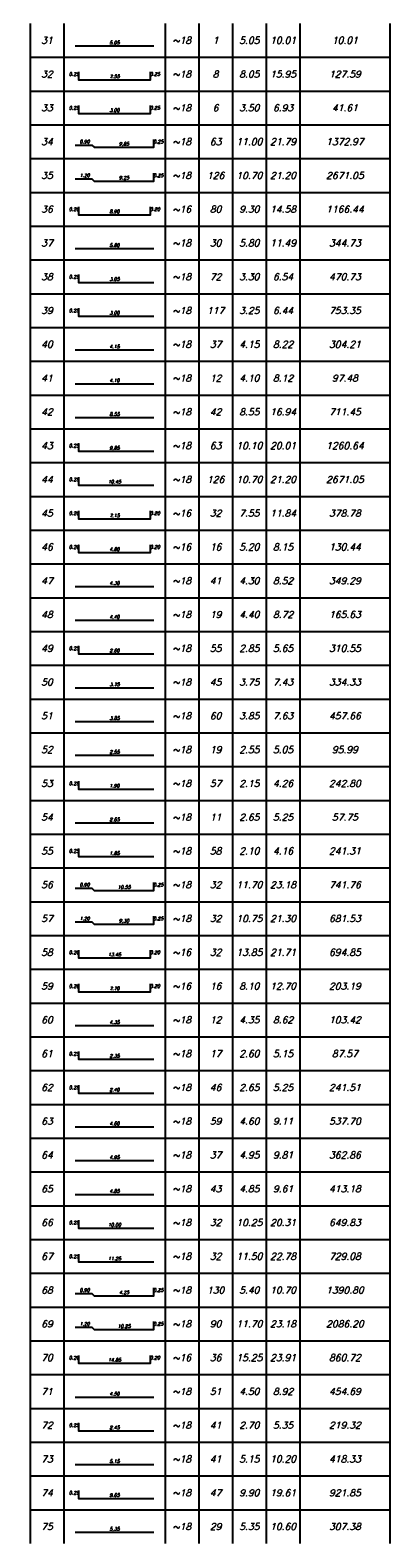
# Model space of a CAD drawing. Header units: inches. Extents: x 826 to 1034, y 702 to 834.
# Tile 47 of 93: x 890.12 to 893.54, y 805.34 to 819.64. Entities that reach past the tile are written whole.
import ezdxf
from ezdxf.enums import TextEntityAlignment as Align

# ---------------------------------------------------------------- set-up
doc = ezdxf.new("R2010")
doc.units = ezdxf.units.IN
doc.header["$MEASUREMENT"] = 0
doc.layers.add('SAZE_DRAWINGS', color=7, linetype='Continuous')
doc.styles.add('SAZE_STYLE', font='romansp.shx', dxfattribs={"oblique": 15})

msp = doc.modelspace()

# ---------------------------------------------------------------- linework, layer by layer
at = {"layer": 'SAZE_DRAWINGS', "color": 6}
for points in [[(890.1204, 819.7034), (890.1204, 819.383)], [(893.538, 819.7034), (893.538, 819.383)], [(890.1204, 819.383), (890.1204, 819.0626)], [(893.538, 819.383), (893.538, 819.0626)], [(890.1204, 819.0626), (890.1204, 818.7422)], [(893.538, 819.0626), (893.538, 818.7422)], [(890.1204, 818.7422), (890.1204, 818.4218)], [(893.538, 818.7422), (893.538, 818.4218)], [(890.1204, 818.4218), (890.1204, 818.1014)], [(893.538, 818.4218), (893.538, 818.1014)], [(890.1204, 818.1014), (890.1204, 817.7809)], [(893.538, 818.1014), (893.538, 817.7809)], [(890.1204, 817.7809), (890.1204, 817.4605)], [(893.538, 817.7809), (893.538, 817.4605)], [(890.1204, 817.4605), (890.1204, 817.1401)], [(893.538, 817.4605), (893.538, 817.1401)], [(890.1204, 817.1401), (890.1204, 816.8197)], [(893.538, 817.1401), (893.538, 816.8197)], [(890.1204, 816.8197), (890.1204, 816.4993)], [(893.538, 816.8197), (893.538, 816.4993)], [(890.1204, 816.4993), (890.1204, 816.1789)], [(893.538, 816.4993), (893.538, 816.1789)], [(890.1204, 816.1789), (890.1204, 815.8585)], [(893.538, 816.1789), (893.538, 815.8585)], [(890.1204, 815.8585), (890.1204, 815.5381)], [(893.538, 815.8585), (893.538, 815.5381)], [(890.1204, 815.5381), (890.1204, 815.2177)], [(893.538, 815.5381), (893.538, 815.2177)], [(890.1204, 815.2177), (890.1204, 814.8973)], [(893.538, 815.2177), (893.538, 814.8973)], [(890.1204, 814.8973), (890.1204, 814.5769)], [(893.538, 814.8973), (893.538, 814.5769)], [(890.1204, 814.5769), (890.1204, 814.2565)], [(893.538, 814.5769), (893.538, 814.2565)], [(890.1204, 814.2565), (890.1204, 813.9361)], [(893.538, 814.2565), (893.538, 813.9361)], [(890.1204, 813.9361), (890.1204, 813.6157)], [(893.538, 813.9361), (893.538, 813.6157)], [(890.1204, 813.6157), (890.1204, 813.2953)], [(893.538, 813.6157), (893.538, 813.2953)], [(890.1204, 813.2953), (890.1204, 812.9749)], [(893.538, 813.2953), (893.538, 812.9749)], [(890.1204, 812.9749), (890.1204, 812.6545)], [(893.538, 812.9749), (893.538, 812.6545)], [(890.1204, 812.6545), (890.1204, 812.3341)], [(893.538, 812.6545), (893.538, 812.3341)], [(890.1204, 812.3341), (890.1204, 812.0137)], [(893.538, 812.3341), (893.538, 812.0137)], [(890.1204, 812.0137), (890.1204, 811.6933)], [(893.538, 812.0137), (893.538, 811.6933)], [(890.1204, 811.6933), (890.1204, 811.3729)], [(893.538, 811.6933), (893.538, 811.3729)], [(890.1204, 811.3729), (890.1204, 811.0524)], [(893.538, 811.3729), (893.538, 811.0524)], [(890.1204, 811.0524), (890.1204, 810.732)], [(893.538, 811.0524), (893.538, 810.732)], [(890.1204, 810.732), (890.1204, 810.4116)], [(893.538, 810.732), (893.538, 810.4116)], [(890.1204, 810.4116), (890.1204, 810.0912)], [(893.538, 810.4116), (893.538, 810.0912)], [(890.1204, 810.0912), (890.1204, 809.7708)], [(893.538, 810.0912), (893.538, 809.7708)], [(890.1204, 809.7708), (890.1204, 809.4504)], [(893.538, 809.7708), (893.538, 809.4504)], [(890.1204, 809.4504), (890.1204, 809.13)], [(893.538, 809.4504), (893.538, 809.13)], [(890.1204, 809.13), (890.1204, 808.8096)], [(893.538, 809.13), (893.538, 808.8096)], [(890.1204, 808.8096), (890.1204, 808.4892)], [(893.538, 808.8096), (893.538, 808.4892)], [(890.1204, 808.4892), (890.1204, 808.1688)], [(893.538, 808.4892), (893.538, 808.1688)], [(890.1204, 808.1688), (890.1204, 807.8484)], [(893.538, 808.1688), (893.538, 807.8484)], [(890.1204, 807.8484), (890.1204, 807.528)], [(893.538, 807.8484), (893.538, 807.528)], [(890.1204, 807.528), (890.1204, 807.2076)], [(893.538, 807.528), (893.538, 807.2076)], [(890.1204, 807.2076), (890.1204, 806.8872)], [(893.538, 807.2076), (893.538, 806.8872)], [(890.1204, 806.8872), (890.1204, 806.5668)], [(893.538, 806.8872), (893.538, 806.5668)], [(890.1204, 806.5668), (890.1204, 806.2464)], [(893.538, 806.5668), (893.538, 806.2464)], [(890.1204, 806.2464), (890.1204, 805.926)], [(893.538, 806.2464), (893.538, 805.926)], [(890.1204, 805.926), (890.1204, 805.6056)], [(893.538, 805.926), (893.538, 805.6056)], [(890.1204, 805.6056), (890.1204, 805.2852)], [(893.538, 805.6056), (893.538, 805.2852)]]:
    msp.add_lwpolyline(points, dxfattribs=at)
at = {"layer": 'SAZE_DRAWINGS', "color": 2}
for points in [[(890.4408, 819.7034), (890.4408, 819.383)], [(891.402, 819.7034), (891.402, 819.383)], [(891.7224, 819.7034), (891.7224, 819.383)], [(892.0428, 819.7034), (892.0428, 819.383)], [(892.3632, 819.7034), (892.3632, 819.383)], [(892.6836, 819.7034), (892.6836, 819.383)], [(890.4408, 819.383), (890.4408, 819.0626)], [(891.402, 819.383), (891.402, 819.0626)], [(891.7224, 819.383), (891.7224, 819.0626)], [(892.0428, 819.383), (892.0428, 819.0626)], [(892.3632, 819.383), (892.3632, 819.0626)], [(892.6836, 819.383), (892.6836, 819.0626)], [(890.4408, 819.0626), (890.4408, 818.7422)], [(891.402, 819.0626), (891.402, 818.7422)], [(891.7224, 819.0626), (891.7224, 818.7422)], [(892.0428, 819.0626), (892.0428, 818.7422)], [(892.3632, 819.0626), (892.3632, 818.7422)], [(892.6836, 819.0626), (892.6836, 818.7422)], [(890.4408, 818.7422), (890.4408, 818.4218)], [(891.402, 818.7422), (891.402, 818.4218)], [(891.7224, 818.7422), (891.7224, 818.4218)], [(892.0428, 818.7422), (892.0428, 818.4218)], [(892.3632, 818.7422), (892.3632, 818.4218)], [(892.6836, 818.7422), (892.6836, 818.4218)], [(890.4408, 818.4218), (890.4408, 818.1014)], [(891.402, 818.4218), (891.402, 818.1014)], [(891.7224, 818.4218), (891.7224, 818.1014)], [(892.0428, 818.4218), (892.0428, 818.1014)], [(892.3632, 818.4218), (892.3632, 818.1014)], [(892.6836, 818.4218), (892.6836, 818.1014)], [(890.4408, 818.1014), (890.4408, 817.7809)], [(891.402, 818.1014), (891.402, 817.7809)], [(891.7224, 818.1014), (891.7224, 817.7809)], [(892.0428, 818.1014), (892.0428, 817.7809)], [(892.3632, 818.1014), (892.3632, 817.7809)], [(892.6836, 818.1014), (892.6836, 817.7809)], [(890.4408, 817.7809), (890.4408, 817.4605)], [(891.402, 817.7809), (891.402, 817.4605)], [(891.7224, 817.7809), (891.7224, 817.4605)], [(892.0428, 817.7809), (892.0428, 817.4605)], [(892.3632, 817.7809), (892.3632, 817.4605)], [(892.6836, 817.7809), (892.6836, 817.4605)], [(890.4408, 817.4605), (890.4408, 817.1401)], [(891.402, 817.4605), (891.402, 817.1401)], [(891.7224, 817.4605), (891.7224, 817.1401)], [(892.0428, 817.4605), (892.0428, 817.1401)], [(892.3632, 817.4605), (892.3632, 817.1401)], [(892.6836, 817.4605), (892.6836, 817.1401)], [(890.4408, 817.1401), (890.4408, 816.8197)], [(891.402, 817.1401), (891.402, 816.8197)], [(891.7224, 817.1401), (891.7224, 816.8197)], [(892.0428, 817.1401), (892.0428, 816.8197)], [(892.3632, 817.1401), (892.3632, 816.8197)], [(892.6836, 817.1401), (892.6836, 816.8197)], [(890.4408, 816.8197), (890.4408, 816.4993)], [(891.402, 816.8197), (891.402, 816.4993)], [(891.7224, 816.8197), (891.7224, 816.4993)], [(892.0428, 816.8197), (892.0428, 816.4993)], [(892.3632, 816.8197), (892.3632, 816.4993)], [(892.6836, 816.8197), (892.6836, 816.4993)], [(890.4408, 816.4993), (890.4408, 816.1789)], [(891.402, 816.4993), (891.402, 816.1789)], [(891.7224, 816.4993), (891.7224, 816.1789)], [(892.0428, 816.4993), (892.0428, 816.1789)], [(892.3632, 816.4993), (892.3632, 816.1789)], [(892.6836, 816.4993), (892.6836, 816.1789)], [(890.4408, 816.1789), (890.4408, 815.8585)], [(891.402, 816.1789), (891.402, 815.8585)], [(891.7224, 816.1789), (891.7224, 815.8585)], [(892.0428, 816.1789), (892.0428, 815.8585)], [(892.3632, 816.1789), (892.3632, 815.8585)], [(892.6836, 816.1789), (892.6836, 815.8585)], [(890.4408, 815.8585), (890.4408, 815.5381)], [(891.402, 815.8585), (891.402, 815.5381)], [(891.7224, 815.8585), (891.7224, 815.5381)], [(892.0428, 815.8585), (892.0428, 815.5381)], [(892.3632, 815.8585), (892.3632, 815.5381)], [(892.6836, 815.8585), (892.6836, 815.5381)], [(890.4408, 815.5381), (890.4408, 815.2177)], [(891.402, 815.5381), (891.402, 815.2177)], [(891.7224, 815.5381), (891.7224, 815.2177)], [(892.0428, 815.5381), (892.0428, 815.2177)], [(892.3632, 815.5381), (892.3632, 815.2177)], [(892.6836, 815.5381), (892.6836, 815.2177)], [(890.4408, 815.2177), (890.4408, 814.8973)], [(891.402, 815.2177), (891.402, 814.8973)], [(891.7224, 815.2177), (891.7224, 814.8973)], [(892.0428, 815.2177), (892.0428, 814.8973)], [(892.3632, 815.2177), (892.3632, 814.8973)], [(892.6836, 815.2177), (892.6836, 814.8973)], [(890.4408, 814.8973), (890.4408, 814.5769)], [(891.402, 814.8973), (891.402, 814.5769)], [(891.7224, 814.8973), (891.7224, 814.5769)], [(892.0428, 814.8973), (892.0428, 814.5769)], [(892.3632, 814.8973), (892.3632, 814.5769)], [(892.6836, 814.8973), (892.6836, 814.5769)], [(890.4408, 814.5769), (890.4408, 814.2565)], [(891.402, 814.5769), (891.402, 814.2565)], [(891.7224, 814.5769), (891.7224, 814.2565)], [(892.0428, 814.5769), (892.0428, 814.2565)], [(892.3632, 814.5769), (892.3632, 814.2565)], [(892.6836, 814.5769), (892.6836, 814.2565)], [(890.4408, 814.2565), (890.4408, 813.9361)], [(891.402, 814.2565), (891.402, 813.9361)], [(891.7224, 814.2565), (891.7224, 813.9361)], [(892.0428, 814.2565), (892.0428, 813.9361)], [(892.3632, 814.2565), (892.3632, 813.9361)], [(892.6836, 814.2565), (892.6836, 813.9361)], [(890.4408, 813.9361), (890.4408, 813.6157)], [(891.402, 813.9361), (891.402, 813.6157)], [(891.7224, 813.9361), (891.7224, 813.6157)], [(892.0428, 813.9361), (892.0428, 813.6157)], [(892.3632, 813.9361), (892.3632, 813.6157)], [(892.6836, 813.9361), (892.6836, 813.6157)], [(890.4408, 813.6157), (890.4408, 813.2953)], [(891.402, 813.6157), (891.402, 813.2953)], [(891.7224, 813.6157), (891.7224, 813.2953)], [(892.0428, 813.6157), (892.0428, 813.2953)], [(892.3632, 813.6157), (892.3632, 813.2953)], [(892.6836, 813.6157), (892.6836, 813.2953)], [(890.4408, 813.2953), (890.4408, 812.9749)], [(891.402, 813.2953), (891.402, 812.9749)], [(891.7224, 813.2953), (891.7224, 812.9749)], [(892.0428, 813.2953), (892.0428, 812.9749)], [(892.3632, 813.2953), (892.3632, 812.9749)], [(892.6836, 813.2953), (892.6836, 812.9749)], [(890.4408, 812.9749), (890.4408, 812.6545)], [(891.402, 812.9749), (891.402, 812.6545)], [(891.7224, 812.9749), (891.7224, 812.6545)], [(892.0428, 812.9749), (892.0428, 812.6545)], [(892.3632, 812.9749), (892.3632, 812.6545)], [(892.6836, 812.9749), (892.6836, 812.6545)], [(890.4408, 812.6545), (890.4408, 812.3341)], [(891.402, 812.6545), (891.402, 812.3341)], [(891.7224, 812.6545), (891.7224, 812.3341)], [(892.0428, 812.6545), (892.0428, 812.3341)], [(892.3632, 812.6545), (892.3632, 812.3341)], [(892.6836, 812.6545), (892.6836, 812.3341)], [(890.4408, 812.3341), (890.4408, 812.0137)], [(891.402, 812.3341), (891.402, 812.0137)], [(891.7224, 812.3341), (891.7224, 812.0137)], [(892.0428, 812.3341), (892.0428, 812.0137)], [(892.3632, 812.3341), (892.3632, 812.0137)], [(892.6836, 812.3341), (892.6836, 812.0137)], [(890.4408, 812.0137), (890.4408, 811.6933)], [(891.402, 812.0137), (891.402, 811.6933)], [(891.7224, 812.0137), (891.7224, 811.6933)], [(892.0428, 812.0137), (892.0428, 811.6933)], [(892.3632, 812.0137), (892.3632, 811.6933)], [(892.6836, 812.0137), (892.6836, 811.6933)], [(890.4408, 811.6933), (890.4408, 811.3729)], [(891.402, 811.6933), (891.402, 811.3729)], [(891.7224, 811.6933), (891.7224, 811.3729)], [(892.0428, 811.6933), (892.0428, 811.3729)], [(892.3632, 811.6933), (892.3632, 811.3729)], [(892.6836, 811.6933), (892.6836, 811.3729)], [(890.4408, 811.3729), (890.4408, 811.0524)], [(891.402, 811.3729), (891.402, 811.0524)], [(891.7224, 811.3729), (891.7224, 811.0524)], [(892.0428, 811.3729), (892.0428, 811.0524)], [(892.3632, 811.3729), (892.3632, 811.0524)], [(892.6836, 811.3729), (892.6836, 811.0524)], [(890.4408, 811.0524), (890.4408, 810.732)], [(891.402, 811.0524), (891.402, 810.732)], [(891.7224, 811.0524), (891.7224, 810.732)], [(892.0428, 811.0524), (892.0428, 810.732)], [(892.3632, 811.0524), (892.3632, 810.732)], [(892.6836, 811.0524), (892.6836, 810.732)], [(890.4408, 810.732), (890.4408, 810.4116)], [(891.402, 810.732), (891.402, 810.4116)], [(891.7224, 810.732), (891.7224, 810.4116)], [(892.0428, 810.732), (892.0428, 810.4116)], [(892.3632, 810.732), (892.3632, 810.4116)], [(892.6836, 810.732), (892.6836, 810.4116)], [(890.4408, 810.4116), (890.4408, 810.0912)], [(891.402, 810.4116), (891.402, 810.0912)], [(891.7224, 810.4116), (891.7224, 810.0912)], [(892.0428, 810.4116), (892.0428, 810.0912)], [(892.3632, 810.4116), (892.3632, 810.0912)], [(892.6836, 810.4116), (892.6836, 810.0912)], [(890.4408, 810.0912), (890.4408, 809.7708)], [(891.402, 810.0912), (891.402, 809.7708)], [(891.7224, 810.0912), (891.7224, 809.7708)], [(892.0428, 810.0912), (892.0428, 809.7708)], [(892.3632, 810.0912), (892.3632, 809.7708)], [(892.6836, 810.0912), (892.6836, 809.7708)], [(890.4408, 809.7708), (890.4408, 809.4504)], [(891.402, 809.7708), (891.402, 809.4504)], [(891.7224, 809.7708), (891.7224, 809.4504)], [(892.0428, 809.7708), (892.0428, 809.4504)], [(892.3632, 809.7708), (892.3632, 809.4504)], [(892.6836, 809.7708), (892.6836, 809.4504)], [(890.4408, 809.4504), (890.4408, 809.13)], [(891.402, 809.4504), (891.402, 809.13)], [(891.7224, 809.4504), (891.7224, 809.13)], [(892.0428, 809.4504), (892.0428, 809.13)], [(892.3632, 809.4504), (892.3632, 809.13)], [(892.6836, 809.4504), (892.6836, 809.13)], [(890.4408, 809.13), (890.4408, 808.8096)], [(891.402, 809.13), (891.402, 808.8096)], [(891.7224, 809.13), (891.7224, 808.8096)], [(892.0428, 809.13), (892.0428, 808.8096)], [(892.3632, 809.13), (892.3632, 808.8096)], [(892.6836, 809.13), (892.6836, 808.8096)], [(890.4408, 808.8096), (890.4408, 808.4892)], [(891.402, 808.8096), (891.402, 808.4892)], [(891.7224, 808.8096), (891.7224, 808.4892)], [(892.0428, 808.8096), (892.0428, 808.4892)], [(892.3632, 808.8096), (892.3632, 808.4892)], [(892.6836, 808.8096), (892.6836, 808.4892)], [(890.4408, 808.4892), (890.4408, 808.1688)], [(891.402, 808.4892), (891.402, 808.1688)], [(891.7224, 808.4892), (891.7224, 808.1688)], [(892.0428, 808.4892), (892.0428, 808.1688)], [(892.3632, 808.4892), (892.3632, 808.1688)], [(892.6836, 808.4892), (892.6836, 808.1688)], [(890.4408, 808.1688), (890.4408, 807.8484)], [(891.402, 808.1688), (891.402, 807.8484)], [(891.7224, 808.1688), (891.7224, 807.8484)], [(892.0428, 808.1688), (892.0428, 807.8484)], [(892.3632, 808.1688), (892.3632, 807.8484)], [(892.6836, 808.1688), (892.6836, 807.8484)], [(890.4408, 807.8484), (890.4408, 807.528)], [(891.402, 807.8484), (891.402, 807.528)], [(891.7224, 807.8484), (891.7224, 807.528)], [(892.0428, 807.8484), (892.0428, 807.528)], [(892.3632, 807.8484), (892.3632, 807.528)], [(892.6836, 807.8484), (892.6836, 807.528)], [(890.4408, 807.528), (890.4408, 807.2076)], [(891.402, 807.528), (891.402, 807.2076)], [(891.7224, 807.528), (891.7224, 807.2076)], [(892.0428, 807.528), (892.0428, 807.2076)], [(892.3632, 807.528), (892.3632, 807.2076)], [(892.6836, 807.528), (892.6836, 807.2076)], [(890.4408, 807.2076), (890.4408, 806.8872)], [(891.402, 807.2076), (891.402, 806.8872)], [(891.7224, 807.2076), (891.7224, 806.8872)], [(892.0428, 807.2076), (892.0428, 806.8872)], [(892.3632, 807.2076), (892.3632, 806.8872)], [(892.6836, 807.2076), (892.6836, 806.8872)], [(890.4408, 806.8872), (890.4408, 806.5668)], [(891.402, 806.8872), (891.402, 806.5668)], [(891.7224, 806.8872), (891.7224, 806.5668)], [(892.0428, 806.8872), (892.0428, 806.5668)], [(892.3632, 806.8872), (892.3632, 806.5668)], [(892.6836, 806.8872), (892.6836, 806.5668)], [(890.4408, 806.5668), (890.4408, 806.2464)], [(891.402, 806.5668), (891.402, 806.2464)], [(891.7224, 806.5668), (891.7224, 806.2464)], [(892.0428, 806.5668), (892.0428, 806.2464)], [(892.3632, 806.5668), (892.3632, 806.2464)], [(892.6836, 806.5668), (892.6836, 806.2464)], [(890.4408, 806.2464), (890.4408, 805.926)], [(891.402, 806.2464), (891.402, 805.926)], [(891.7224, 806.2464), (891.7224, 805.926)], [(892.0428, 806.2464), (892.0428, 805.926)], [(892.3632, 806.2464), (892.3632, 805.926)], [(892.6836, 806.2464), (892.6836, 805.926)], [(890.4408, 805.926), (890.4408, 805.6056)], [(891.402, 805.926), (891.402, 805.6056)], [(891.7224, 805.926), (891.7224, 805.6056)], [(892.0428, 805.926), (892.0428, 805.6056)], [(892.3632, 805.926), (892.3632, 805.6056)], [(892.6836, 805.926), (892.6836, 805.6056)], [(890.4408, 805.6056), (890.4408, 805.2852)], [(891.402, 805.6056), (891.402, 805.2852)], [(891.7224, 805.6056), (891.7224, 805.2852)], [(892.0428, 805.6056), (892.0428, 805.2852)], [(892.3632, 805.6056), (892.3632, 805.2852)], [(892.6836, 805.6056), (892.6836, 805.2852)]]:
    msp.add_lwpolyline(points, dxfattribs=at)
at = {"layer": 'SAZE_DRAWINGS', "color": 5}
for points in [[(890.5476, 819.4898), (891.2952, 819.4898)], [(890.5796, 819.2441), (890.5796, 819.1694), (891.2631, 819.1694), (891.2631, 819.2441)], [(890.5796, 818.9237), (890.5796, 818.849), (891.2631, 818.849), (891.2631, 818.9237)], [(890.5476, 818.5499), (890.7078, 818.5499), (890.7291, 818.5286), (891.2952, 818.5286), (891.2952, 818.6033)], [(890.5476, 818.2295), (890.7078, 818.2295), (890.7291, 818.2082), (891.2952, 818.2082), (891.2952, 818.2829)], [(890.5796, 817.9625), (890.5796, 817.8877), (891.2631, 817.8877), (891.2631, 817.9625)], [(890.5476, 817.5673), (891.2952, 817.5673)], [(890.5796, 817.3217), (890.5796, 817.2469), (891.2952, 817.2469)], [(890.5796, 817.0013), (890.5796, 816.9265), (891.2952, 816.9265)], [(890.5476, 816.6061), (891.2952, 816.6061)], [(890.5476, 816.2857), (891.2952, 816.2857)], [(890.5476, 815.9653), (891.2952, 815.9653)], [(890.5796, 815.7197), (890.5796, 815.6449), (891.2952, 815.6449)], [(890.5796, 815.3993), (890.5796, 815.3245), (891.2952, 815.3245)], [(890.5796, 815.0789), (890.5796, 815.0041), (891.2631, 815.0041), (891.2631, 815.0789)], [(890.5796, 814.7585), (890.5796, 814.6837), (891.2631, 814.6837), (891.2631, 814.7585)], [(890.5476, 814.3633), (891.2952, 814.3633)], [(890.5476, 814.0429), (891.2952, 814.0429)], [(890.5796, 813.7972), (890.5796, 813.7225), (891.2952, 813.7225)], [(890.5476, 813.4021), (891.2952, 813.4021)], [(890.5476, 813.0817), (891.2952, 813.0817)], [(890.5476, 812.7613), (891.2952, 812.7613)], [(890.5796, 812.5156), (890.5796, 812.4409), (891.2952, 812.4409)], [(890.5476, 812.1205), (891.2952, 812.1205)], [(890.5796, 811.8748), (890.5796, 811.8001), (891.2952, 811.8001)], [(890.5476, 811.501), (890.7078, 811.501), (890.7291, 811.4797), (891.2952, 811.4797), (891.2952, 811.5544)], [(890.5476, 811.1806), (890.7078, 811.1806), (890.7291, 811.1592), (891.2952, 811.1592), (891.2952, 811.234)], [(890.5796, 810.9136), (890.5796, 810.8388), (891.2631, 810.8388), (891.2631, 810.9136)], [(890.5796, 810.5932), (890.5796, 810.5184), (891.2631, 810.5184), (891.2631, 810.5932)], [(890.5476, 810.198), (891.2952, 810.198)], [(890.5796, 809.9524), (890.5796, 809.8776), (891.2952, 809.8776)], [(890.5796, 809.632), (890.5796, 809.5572), (891.2952, 809.5572)], [(890.5476, 809.2368), (891.2952, 809.2368)], [(890.5476, 808.9164), (891.2952, 808.9164)], [(890.5476, 808.596), (891.2952, 808.596)], [(890.5796, 808.3504), (890.5796, 808.2756), (891.2952, 808.2756)], [(890.5796, 808.03), (890.5796, 807.9552), (891.2952, 807.9552)], [(890.5476, 807.6562), (890.7078, 807.6562), (890.7291, 807.6348), (891.2952, 807.6348), (891.2952, 807.7096)], [(890.5476, 807.3358), (890.7078, 807.3358), (890.7291, 807.3144), (891.2952, 807.3144), (891.2952, 807.3892)], [(890.5796, 807.0687), (890.5796, 806.994), (891.2631, 806.994), (891.2631, 807.0687)], [(890.5476, 806.6736), (891.2952, 806.6736)], [(890.5796, 806.4279), (890.5796, 806.3532), (891.2952, 806.3532)], [(890.5476, 806.0328), (891.2952, 806.0328)], [(890.5796, 805.7871), (890.5796, 805.7124), (891.2952, 805.7124)], [(890.5476, 805.392), (891.2952, 805.392)]]:
    msp.add_lwpolyline(points, dxfattribs=at)
at = {"layer": 'SAZE_DRAWINGS', "color": 4}
for points in [[(890.1204, 819.383), (893.538, 819.383)], [(890.1204, 819.0626), (893.538, 819.0626)], [(890.1204, 818.7422), (893.538, 818.7422)], [(890.1204, 818.4218), (893.538, 818.4218)], [(890.1204, 818.1014), (893.538, 818.1014)], [(890.1204, 817.7809), (893.538, 817.7809)], [(890.1204, 817.4605), (893.538, 817.4605)], [(890.1204, 817.1401), (893.538, 817.1401)], [(890.1204, 816.8197), (893.538, 816.8197)], [(890.1204, 816.4993), (893.538, 816.4993)], [(890.1204, 816.1789), (893.538, 816.1789)], [(890.1204, 815.8585), (893.538, 815.8585)], [(890.1204, 815.5381), (893.538, 815.5381)], [(890.1204, 815.2177), (893.538, 815.2177)], [(890.1204, 814.8973), (893.538, 814.8973)], [(890.1204, 814.5769), (893.538, 814.5769)], [(890.1204, 814.2565), (893.538, 814.2565)], [(890.1204, 813.9361), (893.538, 813.9361)], [(890.1204, 813.6157), (893.538, 813.6157)], [(890.1204, 813.2953), (893.538, 813.2953)], [(890.1204, 812.9749), (893.538, 812.9749)], [(890.1204, 812.6545), (893.538, 812.6545)], [(890.1204, 812.3341), (893.538, 812.3341)], [(890.1204, 812.0137), (893.538, 812.0137)], [(890.1204, 811.6933), (893.538, 811.6933)], [(890.1204, 811.3729), (893.538, 811.3729)], [(890.1204, 811.0524), (893.538, 811.0524)], [(890.1204, 810.732), (893.538, 810.732)], [(890.1204, 810.4116), (893.538, 810.4116)], [(890.1204, 810.0912), (893.538, 810.0912)], [(890.1204, 809.7708), (893.538, 809.7708)], [(890.1204, 809.4504), (893.538, 809.4504)], [(890.1204, 809.13), (893.538, 809.13)], [(890.1204, 808.8096), (893.538, 808.8096)], [(890.1204, 808.4892), (893.538, 808.4892)], [(890.1204, 808.1688), (893.538, 808.1688)], [(890.1204, 807.8484), (893.538, 807.8484)], [(890.1204, 807.528), (893.538, 807.528)], [(890.1204, 807.2076), (893.538, 807.2076)], [(890.1204, 806.8872), (893.538, 806.8872)], [(890.1204, 806.5668), (893.538, 806.5668)], [(890.1204, 806.2464), (893.538, 806.2464)], [(890.1204, 805.926), (893.538, 805.926)], [(890.1204, 805.6056), (893.538, 805.6056)]]:
    msp.add_lwpolyline(points, dxfattribs=at)

# ---------------------------------------------------------------- texts
at = {"layer": 'SAZE_DRAWINGS', "color": 3, "style": 'SAZE_STYLE', "oblique": 15}
for s, height, p in [('31', 0.06408, (890.2806, 819.5432)), ('5.05', 0.03204, (890.9214, 819.5218)), ('~18', 0.06408, (891.5622, 819.5432)), ('1', 0.0641, (891.8826, 819.5432)), ('5.05', 0.06408, (892.203, 819.5432)), ('10.01', 0.06408, (892.5234, 819.5432)), ('10.01', 0.06408, (893.1108, 819.5432)), ('32', 0.06408, (890.2806, 819.2228)), ('0.25', 0.03204, (890.5369, 819.2228)), ('7.55', 0.03204, (890.9214, 819.2014)), ('0.25', 0.03204, (891.3059, 819.2228)), ('~18', 0.06408, (891.5622, 819.2228)), ('8', 0.0641, (891.8826, 819.2228)), ('8.05', 0.06408, (892.203, 819.2228)), ('15.95', 0.06408, (892.5234, 819.2228)), ('127.59', 0.06408, (893.1108, 819.2228)), ('33', 0.06408, (890.2806, 818.9024)), ('0.25', 0.03204, (890.5369, 818.9024)), ('3.00', 0.03204, (890.9214, 818.881)), ('0.25', 0.03204, (891.3059, 818.9024)), ('~18', 0.06408, (891.5622, 818.9024)), ('6', 0.0641, (891.8826, 818.9024)), ('3.50', 0.06408, (892.203, 818.9024)), ('6.93', 0.06408, (892.5234, 818.9024)), ('41.61', 0.06408, (893.1108, 818.9024)), ('34', 0.06408, (890.2806, 818.582)), ('~18', 0.06408, (891.5622, 818.582)), ('63', 0.06408, (891.8826, 818.582)), ('11.00', 0.06408, (892.203, 818.582)), ('21.79', 0.06408, (892.5234, 818.582)), ('1372.97', 0.06408, (893.1108, 818.582)), ('0.90', 0.03204, (890.6384, 818.582)), ('9.85', 0.03204, (891.0122, 818.5606)), ('0.25', 0.03204, (891.3379, 818.582)), ('35', 0.06408, (890.2806, 818.2616)), ('1.20', 0.03204, (890.6384, 818.2616)), ('9.25', 0.03204, (891.0122, 818.2402)), ('0.25', 0.03204, (891.3379, 818.2616)), ('~18', 0.06408, (891.5622, 818.2616)), ('126', 0.06408, (891.8826, 818.2616)), ('10.70', 0.06408, (892.203, 818.2616)), ('21.20', 0.06408, (892.5234, 818.2616)), ('2671.05', 0.06408, (893.1108, 818.2616)), ('36', 0.06408, (890.2806, 817.9411)), ('0.20', 0.03204, (890.5369, 817.9411)), ('8.90', 0.03204, (890.9214, 817.9198)), ('0.20', 0.03204, (891.3059, 817.9411)), ('~16', 0.06408, (891.5622, 817.9411)), ('80', 0.06408, (891.8826, 817.9411)), ('9.30', 0.06408, (892.203, 817.9411)), ('14.58', 0.06408, (892.5234, 817.9411)), ('1166.44', 0.06408, (893.1108, 817.9411)), ('37', 0.06408, (890.2806, 817.6207)), ('5.80', 0.03204, (890.9214, 817.5994)), ('~18', 0.06408, (891.5622, 817.6207)), ('30', 0.06408, (891.8826, 817.6207)), ('5.80', 0.06408, (892.203, 817.6207)), ('11.49', 0.06408, (892.5234, 817.6207)), ('344.73', 0.06408, (893.1108, 817.6207)), ('38', 0.06408, (890.2806, 817.3003)), ('~18', 0.06408, (891.5622, 817.3003)), ('72', 0.06408, (891.8826, 817.3003)), ('3.30', 0.06408, (892.203, 817.3003)), ('6.54', 0.06408, (892.5234, 817.3003)), ('470.73', 0.06408, (893.1108, 817.3003)), ('0.25', 0.03204, (890.5369, 817.3003)), ('3.05', 0.03204, (890.9214, 817.279)), ('39', 0.06408, (890.2806, 816.9799)), ('0.25', 0.03204, (890.5369, 816.9799)), ('3.00', 0.03204, (890.9214, 816.9586)), ('~18', 0.06408, (891.5622, 816.9799)), ('117', 0.06408, (891.8826, 816.9799)), ('3.25', 0.06408, (892.203, 816.9799)), ('6.44', 0.06408, (892.5234, 816.9799)), ('753.35', 0.06408, (893.1108, 816.9799)), ('40', 0.06408, (890.2806, 816.6595)), ('4.15', 0.03204, (890.9214, 816.6382)), ('~18', 0.06408, (891.5622, 816.6595)), ('37', 0.06408, (891.8826, 816.6595)), ('4.15', 0.06408, (892.203, 816.6595)), ('8.22', 0.06408, (892.5234, 816.6595)), ('304.21', 0.06408, (893.1108, 816.6595)), ('41', 0.06408, (890.2806, 816.3391)), ('4.10', 0.03204, (890.9214, 816.3178)), ('~18', 0.06408, (891.5622, 816.3391)), ('12', 0.06408, (891.8826, 816.3391)), ('4.10', 0.06408, (892.203, 816.3391)), ('8.12', 0.06408, (892.5234, 816.3391)), ('97.48', 0.06408, (893.1108, 816.3391)), ('42', 0.06408, (890.2806, 816.0187)), ('~18', 0.06408, (891.5622, 816.0187)), ('42', 0.06408, (891.8826, 816.0187)), ('8.55', 0.06408, (892.203, 816.0187)), ('16.94', 0.06408, (892.5234, 816.0187)), ('711.45', 0.06408, (893.1108, 816.0187)), ('8.55', 0.03204, (890.9214, 815.9974)), ('43', 0.06408, (890.2806, 815.6983)), ('0.25', 0.03204, (890.5369, 815.6983)), ('9.85', 0.03204, (890.9214, 815.677)), ('~18', 0.06408, (891.5622, 815.6983)), ('63', 0.06408, (891.8826, 815.6983)), ('10.10', 0.06408, (892.203, 815.6983)), ('20.01', 0.06408, (892.5234, 815.6983)), ('1260.64', 0.06408, (893.1108, 815.6983)), ('44', 0.06408, (890.2806, 815.3779)), ('0.25', 0.03204, (890.5369, 815.3779)), ('10.45', 0.03204, (890.9214, 815.3566)), ('~18', 0.06408, (891.5622, 815.3779)), ('126', 0.06408, (891.8826, 815.3779)), ('10.70', 0.06408, (892.203, 815.3779)), ('21.20', 0.06408, (892.5234, 815.3779)), ('2671.05', 0.06408, (893.1108, 815.3779)), ('45', 0.06408, (890.2806, 815.0575)), ('0.20', 0.03204, (890.5369, 815.0575)), ('7.15', 0.03204, (890.9214, 815.0361)), ('0.20', 0.03204, (891.3059, 815.0575)), ('~16', 0.06408, (891.5622, 815.0575)), ('32', 0.06408, (891.8826, 815.0575)), ('7.55', 0.06408, (892.203, 815.0575)), ('11.84', 0.06408, (892.5234, 815.0575)), ('378.78', 0.06408, (893.1108, 815.0575)), ('46', 0.06408, (890.2806, 814.7371)), ('0.20', 0.03204, (890.5369, 814.7371)), ('0.20', 0.03204, (891.3059, 814.7371)), ('~16', 0.06408, (891.5622, 814.7371)), ('16', 0.06408, (891.8826, 814.7371)), ('5.20', 0.06408, (892.203, 814.7371)), ('8.15', 0.06408, (892.5234, 814.7371)), ('130.44', 0.06408, (893.1108, 814.7371)), ('4.80', 0.03204, (890.9214, 814.7157)), ('47', 0.06408, (890.2806, 814.4167)), ('4.30', 0.03204, (890.9214, 814.3953)), ('~18', 0.06408, (891.5622, 814.4167)), ('41', 0.06408, (891.8826, 814.4167)), ('4.30', 0.06408, (892.203, 814.4167)), ('8.52', 0.06408, (892.5234, 814.4167)), ('349.29', 0.06408, (893.1108, 814.4167)), ('48', 0.06408, (890.2806, 814.0963)), ('4.40', 0.03204, (890.9214, 814.0749)), ('~18', 0.06408, (891.5622, 814.0963)), ('19', 0.06408, (891.8826, 814.0963)), ('4.40', 0.06408, (892.203, 814.0963)), ('8.72', 0.06408, (892.5234, 814.0963)), ('165.63', 0.06408, (893.1108, 814.0963)), ('49', 0.06408, (890.2806, 813.7759)), ('0.25', 0.03204, (890.5369, 813.7759)), ('2.60', 0.03204, (890.9214, 813.7545)), ('~18', 0.06408, (891.5622, 813.7759)), ('55', 0.06408, (891.8826, 813.7759)), ('2.85', 0.06408, (892.203, 813.7759)), ('5.65', 0.06408, (892.5234, 813.7759)), ('310.55', 0.06408, (893.1108, 813.7759)), ('50', 0.06408, (890.2806, 813.4555)), ('~18', 0.06408, (891.5622, 813.4555)), ('45', 0.06408, (891.8826, 813.4555)), ('3.75', 0.06408, (892.203, 813.4555)), ('7.43', 0.06408, (892.5234, 813.4555)), ('334.33', 0.06408, (893.1108, 813.4555)), ('3.75', 0.03204, (890.9214, 813.4341)), ('51', 0.06408, (890.2806, 813.1351)), ('3.85', 0.03204, (890.9214, 813.1137)), ('~18', 0.06408, (891.5622, 813.1351)), ('60', 0.06408, (891.8826, 813.1351)), ('3.85', 0.06408, (892.203, 813.1351)), ('7.63', 0.06408, (892.5234, 813.1351)), ('457.66', 0.06408, (893.1108, 813.1351)), ('52', 0.06408, (890.2806, 812.8147)), ('2.55', 0.03204, (890.9214, 812.7933)), ('~18', 0.06408, (891.5622, 812.8147)), ('19', 0.06408, (891.8826, 812.8147)), ('2.55', 0.06408, (892.203, 812.8147)), ('5.05', 0.06408, (892.5234, 812.8147)), ('95.99', 0.06408, (893.1108, 812.8147)), ('53', 0.06408, (890.2806, 812.4943)), ('0.25', 0.03204, (890.5369, 812.4943)), ('1.90', 0.03204, (890.9214, 812.4729)), ('~18', 0.06408, (891.5622, 812.4943)), ('57', 0.06408, (891.8826, 812.4943)), ('2.15', 0.06408, (892.203, 812.4943)), ('4.26', 0.06408, (892.5234, 812.4943)), ('242.80', 0.06408, (893.1108, 812.4943)), ('54', 0.06408, (890.2806, 812.1739)), ('~18', 0.06408, (891.5622, 812.1739)), ('11', 0.06408, (891.8826, 812.1739)), ('2.65', 0.06408, (892.203, 812.1739)), ('5.25', 0.06408, (892.5234, 812.1739)), ('57.75', 0.06408, (893.1108, 812.1739)), ('2.65', 0.03204, (890.9214, 812.1525)), ('55', 0.06408, (890.2806, 811.8535)), ('~18', 0.06408, (891.5622, 811.8535)), ('58', 0.06408, (891.8826, 811.8535)), ('2.10', 0.06408, (892.203, 811.8535)), ('4.16', 0.06408, (892.5234, 811.8535)), ('241.31', 0.06408, (893.1108, 811.8535)), ('0.25', 0.03204, (890.5369, 811.8535)), ('1.85', 0.03204, (890.9214, 811.8321)), ('56', 0.06408, (890.2806, 811.5331)), ('0.90', 0.03204, (890.6384, 811.5331)), ('10.55', 0.03204, (891.0122, 811.5117)), ('0.25', 0.03204, (891.3379, 811.5331)), ('~18', 0.06408, (891.5622, 811.5331)), ('32', 0.06408, (891.8826, 811.5331)), ('11.70', 0.06408, (892.203, 811.5331)), ('23.18', 0.06408, (892.5234, 811.5331)), ('741.76', 0.06408, (893.1108, 811.5331)), ('57', 0.06408, (890.2806, 811.2126)), ('1.20', 0.03204, (890.6384, 811.2126)), ('9.30', 0.03204, (891.0122, 811.1913)), ('0.25', 0.03204, (891.3379, 811.2126)), ('~18', 0.06408, (891.5622, 811.2126)), ('32', 0.06408, (891.8826, 811.2126)), ('10.75', 0.06408, (892.203, 811.2126)), ('21.30', 0.06408, (892.5234, 811.2126)), ('681.53', 0.06408, (893.1108, 811.2126)), ('58', 0.06408, (890.2806, 810.8922)), ('0.20', 0.03204, (890.5369, 810.8922)), ('13.45', 0.03204, (890.9214, 810.8709)), ('0.20', 0.03204, (891.3059, 810.8922)), ('~16', 0.06408, (891.5622, 810.8922)), ('32', 0.06408, (891.8826, 810.8922)), ('13.85', 0.06408, (892.203, 810.8922)), ('21.71', 0.06408, (892.5234, 810.8922)), ('694.85', 0.06408, (893.1108, 810.8922)), ('59', 0.06408, (890.2806, 810.5718)), ('~16', 0.06408, (891.5622, 810.5718)), ('16', 0.06408, (891.8826, 810.5718)), ('8.10', 0.06408, (892.203, 810.5718)), ('12.70', 0.06408, (892.5234, 810.5718)), ('203.19', 0.06408, (893.1108, 810.5718)), ('0.20', 0.03204, (890.5369, 810.5718)), ('7.70', 0.03204, (890.9214, 810.5505)), ('0.20', 0.03204, (891.3059, 810.5718)), ('60', 0.06408, (890.2806, 810.2514)), ('4.35', 0.03204, (890.9214, 810.2301)), ('~18', 0.06408, (891.5622, 810.2514)), ('12', 0.06408, (891.8826, 810.2514)), ('4.35', 0.06408, (892.203, 810.2514)), ('8.62', 0.06408, (892.5234, 810.2514)), ('103.42', 0.06408, (893.1108, 810.2514)), ('61', 0.06408, (890.2806, 809.931)), ('0.25', 0.03204, (890.5369, 809.931)), ('2.35', 0.03204, (890.9214, 809.9097)), ('~18', 0.06408, (891.5622, 809.931)), ('17', 0.06408, (891.8826, 809.931)), ('2.60', 0.06408, (892.203, 809.931)), ('5.15', 0.06408, (892.5234, 809.931)), ('87.57', 0.06408, (893.1108, 809.931)), ('62', 0.06408, (890.2806, 809.6106)), ('0.25', 0.03204, (890.5369, 809.6106)), ('2.40', 0.03204, (890.9214, 809.5893)), ('~18', 0.06408, (891.5622, 809.6106)), ('46', 0.06408, (891.8826, 809.6106)), ('2.65', 0.06408, (892.203, 809.6106)), ('5.25', 0.06408, (892.5234, 809.6106)), ('241.51', 0.06408, (893.1108, 809.6106)), ('63', 0.06408, (890.2806, 809.2902)), ('~18', 0.06408, (891.5622, 809.2902)), ('59', 0.06408, (891.8826, 809.2902)), ('4.60', 0.06408, (892.203, 809.2902)), ('9.11', 0.06408, (892.5234, 809.2902)), ('537.70', 0.06408, (893.1108, 809.2902)), ('4.60', 0.03204, (890.9214, 809.2689)), ('64', 0.06408, (890.2806, 808.9698)), ('4.95', 0.03204, (890.9214, 808.9485)), ('~18', 0.06408, (891.5622, 808.9698)), ('37', 0.06408, (891.8826, 808.9698)), ('4.95', 0.06408, (892.203, 808.9698)), ('9.81', 0.06408, (892.5234, 808.9698)), ('362.86', 0.06408, (893.1108, 808.9698)), ('65', 0.06408, (890.2806, 808.6494)), ('4.85', 0.03204, (890.9214, 808.6281)), ('~18', 0.06408, (891.5622, 808.6494)), ('43', 0.06408, (891.8826, 808.6494)), ('4.85', 0.06408, (892.203, 808.6494)), ('9.61', 0.06408, (892.5234, 808.6494)), ('413.18', 0.06408, (893.1108, 808.6494)), ('66', 0.06408, (890.2806, 808.329)), ('0.25', 0.03204, (890.5369, 808.329)), ('10.00', 0.03204, (890.9214, 808.3076)), ('~18', 0.06408, (891.5622, 808.329)), ('32', 0.06408, (891.8826, 808.329)), ('10.25', 0.06408, (892.203, 808.329)), ('20.31', 0.06408, (892.5234, 808.329)), ('649.83', 0.06408, (893.1108, 808.329)), ('67', 0.06408, (890.2806, 808.0086)), ('0.25', 0.03204, (890.5369, 808.0086)), ('~18', 0.06408, (891.5622, 808.0086)), ('32', 0.06408, (891.8826, 808.0086)), ('11.50', 0.06408, (892.203, 808.0086)), ('22.78', 0.06408, (892.5234, 808.0086)), ('729.08', 0.06408, (893.1108, 808.0086)), ('11.25', 0.03204, (890.9214, 807.9872)), ('68', 0.06408, (890.2806, 807.6882)), ('0.90', 0.03204, (890.6384, 807.6882)), ('4.25', 0.03204, (891.0122, 807.6668)), ('0.25', 0.03204, (891.3379, 807.6882)), ('~18', 0.06408, (891.5622, 807.6882)), ('130', 0.06408, (891.8826, 807.6882)), ('5.40', 0.06408, (892.203, 807.6882)), ('10.70', 0.06408, (892.5234, 807.6882)), ('1390.80', 0.06408, (893.1108, 807.6882)), ('69', 0.06408, (890.2806, 807.3678)), ('1.20', 0.03204, (890.6384, 807.3678)), ('10.25', 0.03204, (891.0122, 807.3464)), ('0.25', 0.03204, (891.3379, 807.3678)), ('~18', 0.06408, (891.5622, 807.3678)), ('90', 0.06408, (891.8826, 807.3678)), ('11.70', 0.06408, (892.203, 807.3678)), ('23.18', 0.06408, (892.5234, 807.3678)), ('2086.20', 0.06408, (893.1108, 807.3678)), ('70', 0.06408, (890.2806, 807.0474)), ('0.20', 0.03204, (890.5369, 807.0474)), ('14.85', 0.03204, (890.9214, 807.026)), ('0.20', 0.03204, (891.3059, 807.0474)), ('~16', 0.06408, (891.5622, 807.0474)), ('36', 0.06408, (891.8826, 807.0474)), ('15.25', 0.06408, (892.203, 807.0474)), ('23.91', 0.06408, (892.5234, 807.0474)), ('860.72', 0.06408, (893.1108, 807.0474)), ('71', 0.06408, (890.2806, 806.727)), ('~18', 0.06408, (891.5622, 806.727)), ('51', 0.06408, (891.8826, 806.727)), ('4.50', 0.06408, (892.203, 806.727)), ('8.92', 0.06408, (892.5234, 806.727)), ('454.69', 0.06408, (893.1108, 806.727)), ('4.50', 0.03204, (890.9214, 806.7056)), ('72', 0.06408, (890.2806, 806.4066)), ('0.25', 0.03204, (890.5369, 806.4066)), ('2.45', 0.03204, (890.9214, 806.3852)), ('~18', 0.06408, (891.5622, 806.4066)), ('41', 0.06408, (891.8826, 806.4066)), ('2.70', 0.06408, (892.203, 806.4066)), ('5.35', 0.06408, (892.5234, 806.4066)), ('219.32', 0.06408, (893.1108, 806.4066)), ('73', 0.06408, (890.2806, 806.0862)), ('5.15', 0.03204, (890.9214, 806.0648)), ('~18', 0.06408, (891.5622, 806.0862)), ('41', 0.06408, (891.8826, 806.0862)), ('5.15', 0.06408, (892.203, 806.0862)), ('10.20', 0.06408, (892.5234, 806.0862)), ('418.33', 0.06408, (893.1108, 806.0862)), ('74', 0.06408, (890.2806, 805.7658)), ('0.25', 0.03204, (890.5369, 805.7658)), ('9.65', 0.03204, (890.9214, 805.7444)), ('~18', 0.06408, (891.5622, 805.7658)), ('47', 0.06408, (891.8826, 805.7658)), ('9.90', 0.06408, (892.203, 805.7658)), ('19.61', 0.06408, (892.5234, 805.7658)), ('921.85', 0.06408, (893.1108, 805.7658)), ('75', 0.06408, (890.2806, 805.4454)), ('~18', 0.06408, (891.5622, 805.4454)), ('29', 0.06408, (891.8826, 805.4454)), ('5.35', 0.06408, (892.203, 805.4454)), ('10.60', 0.06408, (892.5234, 805.4454)), ('307.38', 0.06408, (893.1108, 805.4454)), ('5.35', 0.03204, (890.9214, 805.424))]:
    msp.add_text(s, height=height, dxfattribs=at).set_placement(p, align=Align.MIDDLE_CENTER)

doc.saveas('drawing.dxf')
